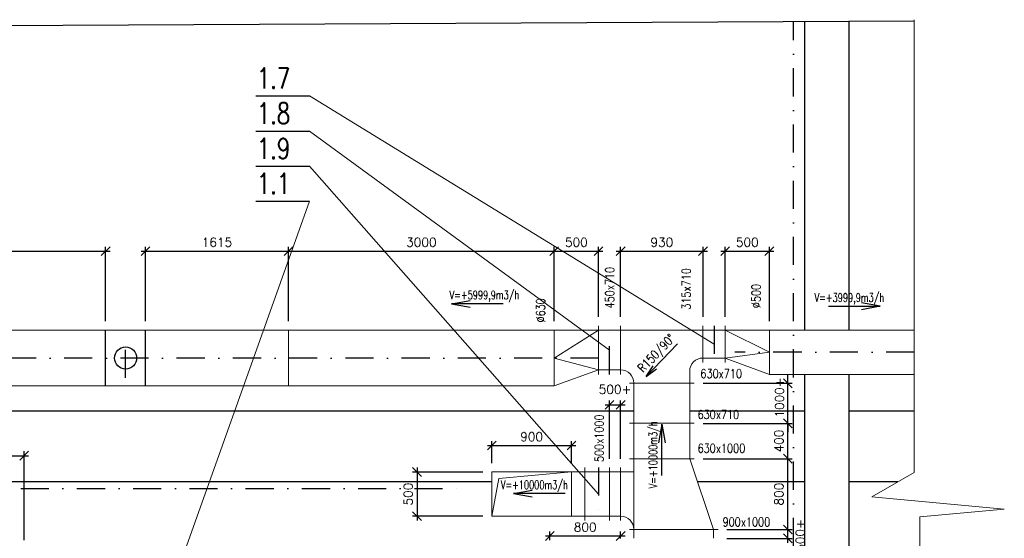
# Model space of a CAD drawing. Header units: millimetres. Extents: x -746391 to 410178, y -169697 to 100555.
# Tile 74 of 179: x 79938 to 91056, y -23709 to -17847. Entities that reach past the tile are written whole.
import ezdxf
from ezdxf.enums import TextEntityAlignment as Align
from ezdxf.lldxf.tags import DXFTag

# ---------------------------------------------------------------- set-up
doc = ezdxf.new("R2010")
doc.units = ezdxf.units.MM
doc.linetypes.add('ČERCHOVANÁ', pattern=[25.4, 12.7, -6.35, 0, -6.35])
doc.layers.get('0').update_dxf_attribs({"color": 9})
doc.layers.get('Defpoints').update_dxf_attribs({"color": 9})
doc.layers.add('VZT-KOTY', color=2, linetype='Continuous', lineweight=25)
for name, color, linetype in [('VZT-KÓTY', 2, 'Continuous'), ('VZT-POZICE', 6, 'Continuous'), ('VZT-PŘÍOD-OSY', 1, 'ČERCHOVANÁ'), ('VZT-PŘÍVOD-NEVID', 120, 'ACAD_ISO02W100'), ('VZT-PŘÍVOD-TENKÉ', 4, 'Continuous'), ('VZT-PŘÍVOD-VÝKON', 2, 'Continuous'), ('VZT-PŘÍVOD-ZAŘÍZENÍ', 3, 'Continuous'), ('VZT-STAVBA', 7, 'Continuous'), ('VZT-ZAŘ', 3, 'Continuous')]:
    doc.layers.add(name, color=color, linetype=linetype)
doc.styles.add('RomanS', font='romans.shx')
tags = doc.linetypes.add('ACAD_ISO02W100', pattern=[15, 12, -3]).pattern_tags.tags
tags[6:7] = [DXFTag(74, 4), DXFTag(75, 0), DXFTag(340, '0'), DXFTag(46, 1.0), DXFTag(50, 0.0), DXFTag(44, 0.0), DXFTag(45, 0.0)]
tags[4:5] = [DXFTag(74, 4), DXFTag(75, 0), DXFTag(340, '0'), DXFTag(46, 1.0), DXFTag(50, 0.0), DXFTag(44, 0.0), DXFTag(45, 0.0)]
doc.dimstyles.new('VZT50', dxfattribs={"dimscale": 50, "dimtxt": 2, "dimasz": 2, "dimexe": 1, "dimexo": 2, "dimgap": 1, "dimtad": 1, "dimtoh": 1, "dimdec": 0, "dimzin": 0, "dimdsep": 46, "dimtxsty": 'RomanS', "dimblk1": 'OBLIQUE', "dimblk2": 'OBLIQUE', "dimsah": 1, "dimcen": 1, "dimdle": 1, "dimclrd": 256, "dimclre": 256, "dimclrt": 256, "dimadec": 0, "dimazin": 0, "dimtfac": 1, "dimtdec": 0, "dimtmove": 2, "dimatfit": 3, "dimldrblk": 'OBLIQUE', "dimfxl": 1, "dimtolj": 1, "dimtzin": 0, "dimarcsym": 0})

# ---------------------------------------------------------------- blocks, each defined once
blk = doc.blocks.new('_Oblique')
at = {"color": 0, "linetype": 'ByBlock', "lineweight": -2}
blk.add_line((-0.5, -0.5), (0.5, 0.5), dxfattribs=at)
blk = doc.blocks.new('*D1697')
at = {"layer": 'Defpoints', "color": 0, "linetype": 'Continuous', "lineweight": 18, "ltscale": 0.5, "transparency": 16777216}
for p in [(79989, -22775), (79189, -23809), (79989, -23829)]:
    blk.add_point(p, dxfattribs=at)
at = {"layer": 'VZT-KÓTY', "linetype": 'Continuous', "lineweight": -2, "ltscale": 0.5, "transparency": 16777216}
for p, q in [((79139, -22775), (80039, -22775)), ((79189, -23709), (79189, -22725)), ((79989, -23729), (79989, -22725))]:
    blk.add_line(p, q, dxfattribs=at)
at = {"layer": 'VZT-KÓTY', "linetype": 'Continuous', "lineweight": -2, "ltscale": 0.5, "transparency": 16777216, "xscale": 100, "yscale": 100, "zscale": 100, "rotation": 180}
blk.add_blockref('_Oblique', (79189, -22775), dxfattribs=at)
at = {"layer": 'VZT-KÓTY', "linetype": 'Continuous', "lineweight": -2, "ltscale": 0.5, "transparency": 16777216, "xscale": 100, "yscale": 100, "zscale": 100}
blk.add_blockref('_Oblique', (79989, -22775), dxfattribs=at)
at = {"layer": 'VZT-KÓTY', "linetype": 'Continuous', "lineweight": 18, "ltscale": 0.5, "transparency": 16777216, "insert": (79589, -22675), "char_height": 100, "attachment_point": 5, "style": 'RomanS'}
blk.add_mtext('\\A1;800', dxfattribs=at)
blk = doc.blocks.new('*D1702')
at = {"layer": 'Defpoints', "color": 0, "linetype": 'Continuous', "lineweight": 18, "ltscale": 0.5, "transparency": 16777216}
for p in [(86724, -23682), (85924, -23829), (86724, -23809)]:
    blk.add_point(p, dxfattribs=at)
at = {"layer": 'VZT-KÓTY', "linetype": 'Continuous', "lineweight": -2, "ltscale": 0.5, "transparency": 16777216}
for p, q in [((85924, -23729), (85924, -23632)), ((86724, -23709), (86724, -23632)), ((85874, -23682), (86774, -23682))]:
    blk.add_line(p, q, dxfattribs=at)
at = {"layer": 'VZT-KÓTY', "linetype": 'Continuous', "lineweight": -2, "ltscale": 0.5, "transparency": 16777216, "xscale": 100, "yscale": 100, "zscale": 100, "rotation": 180}
blk.add_blockref('_Oblique', (85924, -23682), dxfattribs=at)
at = {"layer": 'VZT-KÓTY', "linetype": 'Continuous', "lineweight": -2, "ltscale": 0.5, "transparency": 16777216, "xscale": 100, "yscale": 100, "zscale": 100}
blk.add_blockref('_Oblique', (86724, -23682), dxfattribs=at)
at = {"layer": 'VZT-KÓTY', "linetype": 'Continuous', "lineweight": 18, "ltscale": 0.5, "transparency": 16777216, "insert": (86324, -23582), "char_height": 100, "attachment_point": 5, "style": 'RomanS'}
blk.add_mtext('\\A1;800', dxfattribs=at)
blk = doc.blocks.new('*D1703')
at = {"layer": 'Defpoints', "color": 0, "linetype": 'Continuous', "lineweight": 18, "ltscale": 0.5, "transparency": 16777216}
for p in [(80909, -20463), (77909, -21356), (80909, -21356)]:
    blk.add_point(p, dxfattribs=at)
at = {"layer": 'VZT-KÓTY', "linetype": 'Continuous', "lineweight": -2, "ltscale": 0.5, "transparency": 16777216}
for p, q in [((77909, -21256), (77909, -20413)), ((80909, -21256), (80909, -20413)), ((77859, -20463), (80959, -20463))]:
    blk.add_line(p, q, dxfattribs=at)
at = {"layer": 'VZT-KÓTY', "linetype": 'Continuous', "lineweight": -2, "ltscale": 0.5, "transparency": 16777216, "xscale": 100, "yscale": 100, "zscale": 100, "rotation": 180}
blk.add_blockref('_Oblique', (77909, -20463), dxfattribs=at)
at = {"layer": 'VZT-KÓTY', "linetype": 'Continuous', "lineweight": -2, "ltscale": 0.5, "transparency": 16777216, "xscale": 100, "yscale": 100, "zscale": 100}
blk.add_blockref('_Oblique', (80909, -20463), dxfattribs=at)
at = {"layer": 'VZT-KÓTY', "linetype": 'Continuous', "lineweight": 18, "ltscale": 0.5, "transparency": 16777216, "insert": (79409, -20363), "char_height": 100, "attachment_point": 5, "style": 'RomanS'}
blk.add_mtext('\\A1;3000', dxfattribs=at)
blk = doc.blocks.new('*D1704')
at = {"layer": 'Defpoints', "color": 0, "linetype": 'Continuous', "lineweight": 18, "ltscale": 0.5, "transparency": 16777216}
for p in [(82974, -20463), (81359, -21356), (82974, -21356)]:
    blk.add_point(p, dxfattribs=at)
at = {"layer": 'VZT-KÓTY', "linetype": 'Continuous', "lineweight": -2, "ltscale": 0.5, "transparency": 16777216}
for p, q in [((81359, -21256), (81359, -20413)), ((82974, -21256), (82974, -20413)), ((81309, -20463), (83024, -20463))]:
    blk.add_line(p, q, dxfattribs=at)
at = {"layer": 'VZT-KÓTY', "linetype": 'Continuous', "lineweight": -2, "ltscale": 0.5, "transparency": 16777216, "xscale": 100, "yscale": 100, "zscale": 100, "rotation": 180}
blk.add_blockref('_Oblique', (81359, -20463), dxfattribs=at)
at = {"layer": 'VZT-KÓTY', "linetype": 'Continuous', "lineweight": -2, "ltscale": 0.5, "transparency": 16777216, "xscale": 100, "yscale": 100, "zscale": 100}
blk.add_blockref('_Oblique', (82974, -20463), dxfattribs=at)
at = {"layer": 'VZT-KÓTY', "linetype": 'Continuous', "lineweight": 18, "ltscale": 0.5, "transparency": 16777216, "insert": (82166, -20363), "char_height": 100, "attachment_point": 5, "style": 'RomanS'}
blk.add_mtext('\\A1;1615', dxfattribs=at)
blk = doc.blocks.new('*D1705')
at = {"layer": 'Defpoints', "color": 0, "linetype": 'Continuous', "lineweight": 18, "ltscale": 0.5, "transparency": 16777216}
for p in [(85974, -20463), (82974, -21356), (85974, -21356)]:
    blk.add_point(p, dxfattribs=at)
at = {"layer": 'VZT-KÓTY', "linetype": 'Continuous', "lineweight": -2, "ltscale": 0.5, "transparency": 16777216}
for p, q in [((82974, -21256), (82974, -20413)), ((85974, -21256), (85974, -20413)), ((82924, -20463), (86024, -20463))]:
    blk.add_line(p, q, dxfattribs=at)
at = {"layer": 'VZT-KÓTY', "linetype": 'Continuous', "lineweight": -2, "ltscale": 0.5, "transparency": 16777216, "xscale": 100, "yscale": 100, "zscale": 100, "rotation": 180}
blk.add_blockref('_Oblique', (82974, -20463), dxfattribs=at)
at = {"layer": 'VZT-KÓTY', "linetype": 'Continuous', "lineweight": -2, "ltscale": 0.5, "transparency": 16777216, "xscale": 100, "yscale": 100, "zscale": 100}
blk.add_blockref('_Oblique', (85974, -20463), dxfattribs=at)
at = {"layer": 'VZT-KÓTY', "linetype": 'Continuous', "lineweight": 18, "ltscale": 0.5, "transparency": 16777216, "insert": (84474, -20363), "char_height": 100, "attachment_point": 5, "style": 'RomanS'}
blk.add_mtext('\\A1;3000', dxfattribs=at)
blk = doc.blocks.new('*D1706')
at = {"layer": 'Defpoints', "color": 0, "linetype": 'Continuous', "lineweight": 18, "ltscale": 0.5, "transparency": 16777216}
for p in [(86474, -20463), (86474, -21306), (85974, -21356)]:
    blk.add_point(p, dxfattribs=at)
at = {"layer": 'VZT-KÓTY', "linetype": 'Continuous', "lineweight": -2, "ltscale": 0.5, "transparency": 16777216}
for p, q in [((85974, -21256), (85974, -20413)), ((86474, -21206), (86474, -20413)), ((85924, -20463), (86524, -20463))]:
    blk.add_line(p, q, dxfattribs=at)
at = {"layer": 'VZT-KÓTY', "linetype": 'Continuous', "lineweight": -2, "ltscale": 0.5, "transparency": 16777216, "xscale": 100, "yscale": 100, "zscale": 100, "rotation": 180}
blk.add_blockref('_Oblique', (85974, -20463), dxfattribs=at)
at = {"layer": 'VZT-KÓTY', "linetype": 'Continuous', "lineweight": -2, "ltscale": 0.5, "transparency": 16777216, "xscale": 100, "yscale": 100, "zscale": 100}
blk.add_blockref('_Oblique', (86474, -20463), dxfattribs=at)
at = {"layer": 'VZT-KÓTY', "linetype": 'Continuous', "lineweight": 18, "ltscale": 0.5, "transparency": 16777216, "insert": (86224, -20363), "char_height": 100, "attachment_point": 5, "style": 'RomanS'}
blk.add_mtext('\\A1;500', dxfattribs=at)
blk = doc.blocks.new('*D1707')
at = {"layer": 'Defpoints', "color": 0, "linetype": 'Continuous', "lineweight": 18, "ltscale": 0.5, "transparency": 16777216}
for p in [(87654, -20463), (86724, -21306), (87654, -21306)]:
    blk.add_point(p, dxfattribs=at)
at = {"layer": 'VZT-KÓTY', "linetype": 'Continuous', "lineweight": -2, "ltscale": 0.5, "transparency": 16777216}
for p, q in [((86724, -21206), (86724, -20413)), ((87654, -21206), (87654, -20413)), ((86674, -20463), (87704, -20463))]:
    blk.add_line(p, q, dxfattribs=at)
at = {"layer": 'VZT-KÓTY', "linetype": 'Continuous', "lineweight": -2, "ltscale": 0.5, "transparency": 16777216, "xscale": 100, "yscale": 100, "zscale": 100, "rotation": 180}
blk.add_blockref('_Oblique', (86724, -20463), dxfattribs=at)
at = {"layer": 'VZT-KÓTY', "linetype": 'Continuous', "lineweight": -2, "ltscale": 0.5, "transparency": 16777216, "xscale": 100, "yscale": 100, "zscale": 100}
blk.add_blockref('_Oblique', (87654, -20463), dxfattribs=at)
at = {"layer": 'VZT-KÓTY', "linetype": 'Continuous', "lineweight": 18, "ltscale": 0.5, "transparency": 16777216, "insert": (87189, -20363), "char_height": 100, "attachment_point": 5, "style": 'RomanS'}
blk.add_mtext('\\A1;930', dxfattribs=at)
blk = doc.blocks.new('*D1708')
at = {"layer": 'Defpoints', "color": 0, "linetype": 'Continuous', "lineweight": 18, "ltscale": 0.5, "transparency": 16777216}
for p in [(88404, -20463), (87904, -21306), (88404, -21356)]:
    blk.add_point(p, dxfattribs=at)
at = {"layer": 'VZT-KÓTY', "linetype": 'Continuous', "lineweight": -2, "ltscale": 0.5, "transparency": 16777216}
for p, q in [((87904, -21206), (87904, -20413)), ((88404, -21256), (88404, -20413)), ((87854, -20463), (88454, -20463))]:
    blk.add_line(p, q, dxfattribs=at)
at = {"layer": 'VZT-KÓTY', "linetype": 'Continuous', "lineweight": -2, "ltscale": 0.5, "transparency": 16777216, "xscale": 100, "yscale": 100, "zscale": 100, "rotation": 180}
blk.add_blockref('_Oblique', (87904, -20463), dxfattribs=at)
at = {"layer": 'VZT-KÓTY', "linetype": 'Continuous', "lineweight": -2, "ltscale": 0.5, "transparency": 16777216, "xscale": 100, "yscale": 100, "zscale": 100}
blk.add_blockref('_Oblique', (88404, -20463), dxfattribs=at)
at = {"layer": 'VZT-KÓTY', "linetype": 'Continuous', "lineweight": 18, "ltscale": 0.5, "transparency": 16777216, "insert": (88154, -20363), "char_height": 100, "attachment_point": 5, "style": 'RomanS'}
blk.add_mtext('\\A1;500', dxfattribs=at)
blk = doc.blocks.new('*D1975')
at = {"layer": 'Defpoints', "color": 0, "linetype": 'Continuous', "lineweight": 18, "ltscale": 0.5, "transparency": 16777216}
for p in [(87824, -23609), (88612, -23609), (87824, -23709)]:
    blk.add_point(p, dxfattribs=at)
at = {"layer": 'VZT-KOTY', "linetype": 'Continuous', "lineweight": -2, "ltscale": 0.5, "transparency": 16777216}
for p, q in [((88612, -23759), (88612, -23559)), ((87924, -23609), (88662, -23609)), ((87924, -23709), (88662, -23709))]:
    blk.add_line(p, q, dxfattribs=at)
at = {"layer": 'VZT-KOTY', "linetype": 'Continuous', "lineweight": -2, "ltscale": 0.5, "transparency": 16777216, "xscale": 100, "yscale": 100, "zscale": 100}
for p, rotation in [((88612, -23609), 90), ((88612, -23709), 270)]:
    blk.add_blockref('_Oblique', p, dxfattribs=dict(at, rotation=rotation))
at = {"layer": 'VZT-KOTY', "linetype": 'Continuous', "lineweight": 18, "ltscale": 0.5, "transparency": 16777216, "insert": (88752, -23676), "char_height": 100, "attachment_point": 5, "rotation": 90, "style": 'RomanS'}
blk.add_mtext('\\A1;500+', dxfattribs=at)
blk = doc.blocks.new('*D1976')
at = {"layer": 'Defpoints', "color": 0, "linetype": 'Continuous', "lineweight": 18, "ltscale": 0.5, "transparency": 16777216}
for p in [(87554, -22809), (88612, -22809), (87824, -23609)]:
    blk.add_point(p, dxfattribs=at)
at = {"layer": 'VZT-KOTY', "linetype": 'Continuous', "lineweight": -2, "ltscale": 0.5, "transparency": 16777216}
for p, q in [((88612, -23659), (88612, -22759)), ((87654, -22809), (88662, -22809)), ((87924, -23609), (88662, -23609))]:
    blk.add_line(p, q, dxfattribs=at)
at = {"layer": 'VZT-KOTY', "linetype": 'Continuous', "lineweight": -2, "ltscale": 0.5, "transparency": 16777216, "xscale": 100, "yscale": 100, "zscale": 100}
for p, rotation in [((88612, -22809), 90), ((88612, -23609), 270)]:
    blk.add_blockref('_Oblique', p, dxfattribs=dict(at, rotation=rotation))
at = {"layer": 'VZT-KOTY', "linetype": 'Continuous', "lineweight": 18, "ltscale": 0.5, "transparency": 16777216, "insert": (88512, -23209), "char_height": 100, "attachment_point": 5, "rotation": 90, "style": 'RomanS'}
blk.add_mtext('\\A1;800', dxfattribs=at)
blk = doc.blocks.new('*D1977')
at = {"layer": 'Defpoints', "color": 0, "linetype": 'Continuous', "lineweight": 18, "ltscale": 0.5, "transparency": 16777216}
for p in [(87554, -22409), (88612, -22409), (87554, -22809)]:
    blk.add_point(p, dxfattribs=at)
at = {"layer": 'VZT-KOTY', "linetype": 'Continuous', "lineweight": -2, "ltscale": 0.5, "transparency": 16777216}
for p, q in [((87654, -22409), (88662, -22409)), ((88612, -22859), (88612, -22359)), ((87654, -22809), (88662, -22809))]:
    blk.add_line(p, q, dxfattribs=at)
at = {"layer": 'VZT-KOTY', "linetype": 'Continuous', "lineweight": -2, "ltscale": 0.5, "transparency": 16777216, "xscale": 100, "yscale": 100, "zscale": 100}
for p, rotation in [((88612, -22409), 90), ((88612, -22809), 270)]:
    blk.add_blockref('_Oblique', p, dxfattribs=dict(at, rotation=rotation))
at = {"layer": 'VZT-KOTY', "linetype": 'Continuous', "lineweight": 18, "ltscale": 0.5, "transparency": 16777216, "insert": (88512, -22609), "char_height": 100, "attachment_point": 5, "rotation": 90, "style": 'RomanS'}
blk.add_mtext('\\A1;400', dxfattribs=at)
blk = doc.blocks.new('*D1978')
at = {"layer": 'Defpoints', "color": 0, "linetype": 'Continuous', "lineweight": 18, "ltscale": 0.5, "transparency": 16777216}
for p in [(87554, -21956), (88612, -21956), (87554, -22409)]:
    blk.add_point(p, dxfattribs=at)
at = {"layer": 'VZT-KOTY', "linetype": 'Continuous', "lineweight": -2, "ltscale": 0.5, "transparency": 16777216}
for p, q in [((88612, -21956), (88612, -21856)), ((87654, -21956), (88662, -21956)), ((88612, -22409), (88612, -21956)), ((87654, -22409), (88662, -22409)), ((88612, -22409), (88612, -22509))]:
    blk.add_line(p, q, dxfattribs=at)
at = {"layer": 'VZT-KOTY', "linetype": 'Continuous', "lineweight": -2, "ltscale": 0.5, "transparency": 16777216, "xscale": 100, "yscale": 100, "zscale": 100}
for p, rotation in [((88612, -21956), 270), ((88612, -22409), 90)]:
    blk.add_blockref('_Oblique', p, dxfattribs=dict(at, rotation=rotation))
at = {"layer": 'VZT-KOTY', "linetype": 'Continuous', "lineweight": 18, "ltscale": 0.5, "transparency": 16777216, "insert": (88518, -22117), "char_height": 100, "attachment_point": 5, "rotation": 90, "style": 'RomanS'}
blk.add_mtext('\\A1;1000+', dxfattribs=at)
blk = doc.blocks.new('*D1979')
at = {"layer": 'Defpoints', "color": 0, "linetype": 'Continuous', "lineweight": 18, "ltscale": 0.5, "transparency": 16777216}
for p in [(85269, -22959), (84425, -23459), (85269, -23459)]:
    blk.add_point(p, dxfattribs=at)
at = {"layer": 'VZT-KOTY', "linetype": 'Continuous', "lineweight": -2, "ltscale": 0.5, "transparency": 16777216}
for p, q in [((85169, -22959), (84375, -22959)), ((84425, -22909), (84425, -23509)), ((85169, -23459), (84375, -23459))]:
    blk.add_line(p, q, dxfattribs=at)
at = {"layer": 'VZT-KOTY', "linetype": 'Continuous', "lineweight": -2, "ltscale": 0.5, "transparency": 16777216, "xscale": 100, "yscale": 100, "zscale": 100}
for p, rotation in [((84425, -22959), 90), ((84425, -23459), 270)]:
    blk.add_blockref('_Oblique', p, dxfattribs=dict(at, rotation=rotation))
at = {"layer": 'VZT-KOTY', "linetype": 'Continuous', "lineweight": 18, "ltscale": 0.5, "transparency": 16777216, "insert": (84325, -23209), "char_height": 100, "attachment_point": 5, "rotation": 90, "style": 'RomanS'}
blk.add_mtext('\\A1;500', dxfattribs=at)
blk = doc.blocks.new('*D1980')
at = {"layer": 'Defpoints', "color": 0, "linetype": 'Continuous', "lineweight": 18, "ltscale": 0.5, "transparency": 16777216}
for p in [(86169, -22660), (85269, -22959), (86169, -22959)]:
    blk.add_point(p, dxfattribs=at)
at = {"layer": 'VZT-KOTY', "linetype": 'Continuous', "lineweight": -2, "ltscale": 0.5, "transparency": 16777216}
for p, q in [((85219, -22660), (86219, -22660)), ((85269, -22859), (85269, -22610)), ((86169, -22859), (86169, -22610))]:
    blk.add_line(p, q, dxfattribs=at)
at = {"layer": 'VZT-KOTY', "linetype": 'Continuous', "lineweight": -2, "ltscale": 0.5, "transparency": 16777216, "xscale": 100, "yscale": 100, "zscale": 100, "rotation": 180}
blk.add_blockref('_Oblique', (85269, -22660), dxfattribs=at)
at = {"layer": 'VZT-KOTY', "linetype": 'Continuous', "lineweight": -2, "ltscale": 0.5, "transparency": 16777216, "xscale": 100, "yscale": 100, "zscale": 100}
blk.add_blockref('_Oblique', (86169, -22660), dxfattribs=at)
at = {"layer": 'VZT-KOTY', "linetype": 'Continuous', "lineweight": 18, "ltscale": 0.5, "transparency": 16777216, "insert": (85719, -22560), "char_height": 100, "attachment_point": 5, "style": 'RomanS'}
blk.add_mtext('\\A1;900', dxfattribs=at)
blk = doc.blocks.new('*D1981')
at = {"layer": 'Defpoints', "color": 0, "linetype": 'Continuous', "lineweight": 18, "ltscale": 0.5, "transparency": 16777216}
for p in [(86724, -22200), (86599, -22909), (86724, -22909)]:
    blk.add_point(p, dxfattribs=at)
at = {"layer": 'VZT-KOTY', "linetype": 'Continuous', "lineweight": -2, "ltscale": 0.5, "transparency": 16777216}
for p, q in [((86549, -22200), (86774, -22200)), ((86599, -22809), (86599, -22150)), ((86724, -22809), (86724, -22150))]:
    blk.add_line(p, q, dxfattribs=at)
at = {"layer": 'VZT-KOTY', "linetype": 'Continuous', "lineweight": -2, "ltscale": 0.5, "transparency": 16777216, "xscale": 100, "yscale": 100, "zscale": 100, "rotation": 180}
blk.add_blockref('_Oblique', (86599, -22200), dxfattribs=at)
at = {"layer": 'VZT-KOTY', "linetype": 'Continuous', "lineweight": -2, "ltscale": 0.5, "transparency": 16777216, "xscale": 100, "yscale": 100, "zscale": 100}
blk.add_blockref('_Oblique', (86724, -22200), dxfattribs=at)
at = {"layer": 'VZT-KOTY', "linetype": 'Continuous', "lineweight": 18, "ltscale": 0.5, "transparency": 16777216, "insert": (86661, -22025), "char_height": 100, "attachment_point": 5, "style": 'RomanS'}
blk.add_mtext('\\A1;500+', dxfattribs=at)

msp = doc.modelspace()

# ---------------------------------------------------------------- linework, layer by layer
at = {"layer": 'VZT-KOTY', "linetype": 'Continuous', "lineweight": 18, "ltscale": 0.5}
for p, q in [((90038.7, -22963.1), (90038.7, -17846.7)), ((83209.8, -18708.2), (87778.7, -21513.1)), ((83209.8, -19105.1), (86598.7, -21580.6)), ((83209.8, -19502), (86473.7, -23208.6)), ((83209.8, -19898.9), (81528.7, -24614.9)), ((89558.7, -23240.6), (90038.7, -22963.1)), ((91056.2, -23378.1), (89558.7, -23240.6)), ((90101.2, -23465.6), (91056.2, -23378.1)), ((90101.2, -30130.6), (90101.2, -23465.6))]:
    msp.add_line(p, q, dxfattribs=at)
at = {"layer": 'VZT-PŘÍOD-OSY', "ltscale": 25}
for p, q in [((86598.7, -21855.6), (86598.7, -21305.6)), ((87778.7, -21305.6), (87778.7, -21720.6)), ((81133.8, -21895.6), (81133.8, -21445.6)), ((86473.7, -21670.6), (74441.6, -21670.6)), ((88764.4, -21605.6), (88014.4, -21605.6)), ((90038.7, -21605.6), (88764.4, -21605.6)), ((86473.7, -22908.6), (86473.7, -23508.6)), ((76138.7, -23143.6), (84963.7, -23143.6))]:
    msp.add_line(p, q, dxfattribs=at)
msp.add_lwpolyline([(88675.1, -31415.6), (88675.1, -17869.9)], dxfattribs=at)
at = {"layer": 'VZT-PŘÍVOD-NEVID', "ltscale": 25}
msp.add_circle((81133.8, -21670.6), 125, dxfattribs=at)
at = {"layer": 'VZT-PŘÍVOD-TENKÉ', "linetype": 'Continuous', "lineweight": 18, "ltscale": 0.5}
for p, q in [((85973.7, -21670.6), (86473.7, -21355.6)), ((87903.7, -21355.6), (88403.7, -21605.6)), ((86473.7, -21805.6), (85973.7, -21670.6)), ((88403.7, -21605.6), (87903.7, -21670.6))]:
    msp.add_line(p, q, dxfattribs=at)
at = {"layer": 'VZT-PŘÍVOD-VÝKON'}
for p, q in [((84814.3, -21057.5), (85025.4, -21019.1)), ((85396.9, -21057.5), (84814.3, -21057.5)), ((84814.3, -21057.5), (85025.4, -21095.9)), ((89072.7, -21086.5), (89655.3, -21086.5)), ((89655.3, -21086.5), (89444.2, -21048.1)), ((89655.3, -21086.5), (89444.2, -21124.9)), ((87366.1, -21510.5), (87011.4, -21877.9)), ((87011.4, -21877.9), (87090.7, -21758.8)), ((87011.4, -21877.9), (87127.6, -21794.4)), ((87188.7, -22417.3), (87150.3, -22628.4)), ((87188.7, -22999.9), (87188.7, -22417.3)), ((87188.7, -22417.3), (87227.1, -22628.4)), ((85514.7, -23203.1), (85725.7, -23164.7)), ((85514.7, -23203.1), (85725.7, -23241.5)), ((86097.3, -23203.1), (85514.7, -23203.1))]:
    msp.add_line(p, q, dxfattribs=at)
at = {"layer": 'VZT-PŘÍVOD-ZAŘÍZENÍ', "linetype": 'Continuous', "lineweight": 18, "ltscale": 0.5}
for p, q in [((86473.7, -21855.6), (86473.7, -21305.6)), ((86723.7, -21305.6), (86723.7, -21855.6)), ((87653.7, -21305.6), (87653.7, -21720.6)), ((87903.7, -21305.6), (87903.7, -21720.6)), ((74441.6, -21355.6), (90038.7, -21355.6)), ((82973.7, -21985.6), (82973.7, -21355.6)), ((85973.7, -21985.6), (85973.7, -21355.6)), ((88403.7, -21355.6), (88403.7, -21855.6)), ((87653.7, -21670.6), (87903.7, -21670.6)), ((87903.7, -21670.6), (88403.7, -21855.6)), ((86473.7, -21805.6), (85973.7, -21985.6)), ((86473.7, -21805.6), (86723.7, -21805.6)), ((87503.7, -21820.6), (87503.7, -22808.6)), ((88403.7, -21855.6), (90038.7, -21855.6)), ((74441.6, -21985.6), (85973.7, -21985.6)), ((86823.7, -21955.6), (87553.7, -21955.6)), ((86873.7, -21955.6), (86873.7, -23608.6)), ((86823.7, -22408.6), (87553.7, -22408.6)), ((86823.7, -22808.6), (87553.7, -22808.6)), ((87773.7, -23608.6), (87503.7, -22808.6)), ((85268.7, -22958.6), (85268.7, -23458.6)), ((85268.7, -22958.6), (86873.7, -22958.6)), ((85347.1, -23031.3), (86168.7, -22958.6)), ((86168.7, -22958.6), (86168.7, -23458.6)), ((86318.7, -22908.6), (86318.7, -23508.6)), ((86598.7, -22908.6), (86598.7, -23508.6)), ((86723.7, -22908.6), (86723.7, -23508.6)), ((85268.7, -23458.6), (85347.1, -23031.3)), ((85268.7, -23458.6), (86723.7, -23458.6)), ((86823.7, -23608.6), (87823.7, -23608.6)), ((86873.7, -23608.6), (86873.7, -23708.6)), ((87773.7, -23608.6), (87773.7, -23708.6))]:
    msp.add_line(p, q, dxfattribs=at)
at = {"layer": 'VZT-PŘÍVOD-ZAŘÍZENÍ'}
for p, q in [((80908.8, -21985.6), (80908.8, -21355.6)), ((81358.8, -21985.6), (81358.8, -21355.6))]:
    msp.add_line(p, q, dxfattribs=at)
at = {"layer": 'VZT-PŘÍVOD-ZAŘÍZENÍ', "linetype": 'Continuous', "lineweight": 18, "ltscale": 0.5}
for centre, start, end in [((87653.7, -21820.6), 90, 180), ((86723.7, -21955.6), 0, 90), ((86723.7, -23608.6), 0, 90)]:
    msp.add_arc(centre, 150, start, end, dxfattribs=at)
at = {"layer": 'VZT-STAVBA'}
for p, q in [((90038.7, -17862.7), (74441.6, -17944.7)), ((88803.8, -21355.6), (88803.8, -17869.2)), ((89303.8, -21355.6), (89303.8, -17866.6)), ((88803.8, -30096.7), (88803.8, -21855.6)), ((89303.8, -30094.1), (89303.8, -21855.6)), ((86873.7, -22270.6), (77303.8, -22270.6)), ((88803.8, -22270.6), (87503.7, -22270.6)), ((90038.7, -22270.6), (89303.8, -22270.6)), ((85268.7, -23070.6), (77303.8, -23070.6)), ((88803.8, -23070.6), (87592.2, -23070.6)), ((89852.8, -23070.6), (89303.8, -23070.6))]:
    msp.add_line(p, q, dxfattribs=at)
at = {"layer": 'VZT-ZAŘ'}
for p, q in [((82606.4, -18708.2), (83209.8, -18708.2)), ((82606.4, -19105.1), (83209.8, -19105.1)), ((82606.4, -19502), (83209.8, -19502)), ((82606.4, -19898.9), (83209.8, -19898.9))]:
    msp.add_line(p, q, dxfattribs=at)

# ---------------------------------------------------------------- texts
at = {"layer": 'VZT-KÓTY', "style": 'RomanS', "width": 0.8}
for s, p in [('450x710', (86650.9, -21110.4)), ('315x710', (87514.5, -21124.6)), ('%%C500', (88303.2, -21107.6)), ('%%C630', (85870.3, -21269.3)), ('500x1000', (86530.8, -22847))]:
    msp.add_text(s, height=100, rotation=90, dxfattribs=at).set_placement(p)
for s, p in [('630x710', (87625.1, -21897.1)), ('630x710', (87592.7, -22358.5)), ('630x1000', (87592.7, -22740.9)), ('900x1000', (87874.8, -23573.9))]:
    msp.add_text(s, height=100, dxfattribs=at).set_placement(p)
at = {"layer": 'VZT-POZICE', "linetype": 'Continuous', "style": 'RomanS', "width": 0.75}
for s, p in [('1.7', (82616.4, -18625.9)), ('1.8', (82616.4, -19022.8)), ('1.9', (82616.4, -19419.7)), ('1.1', (82616.4, -19816.6))]:
    msp.add_text(s, height=235.12, rotation=0, dxfattribs=at).set_placement(p)
at = {"layer": 'VZT-PŘÍVOD-VÝKON', "style": 'RomanS', "width": 0.7}
for s, p in [('V=+5999,9m3/h', (85186.6, -21035.8)), ('V=+3999,9m3/h', (89307.6, -21064.8)), ('V=+10000m3/h', (85749.5, -23181.4))]:
    msp.add_text(s, height=96.688, dxfattribs=at).set_placement(p, align=Align.BOTTOM_CENTER)
at = {"layer": 'VZT-PŘÍVOD-VÝKON', "style": 'RomanS', "width": 0.8}
msp.add_text('R150/90%%D', height=100, rotation=46.0124, dxfattribs=at).set_placement((86941.8, -21805.7), align=Align.MIDDLE_LEFT)
at = {"layer": 'VZT-PŘÍVOD-VÝKON', "style": 'RomanS', "width": 0.7}
msp.add_text('V=+10000m3/h', height=96.688, rotation=90, dxfattribs=at).set_placement((87167.1, -22765), align=Align.BOTTOM_CENTER)

# ---------------------------------------------------------------- dimensions: what is measured, and where the dimension line sits
at = {"layer": 'VZT-KOTY', "linetype": 'Continuous', "lineweight": 18, "ltscale": 0.5}
for base, p1, p2, text, picture, middle in [((88612.1, -21955.6), (87553.7, -22408.6), (87553.7, -21955.6), '1000+', '*D1978', (88518.2, -22117.5)), ((88612.1, -23608.6), (87823.7, -23708.6), (87823.7, -23608.6), '500+', '*D1975', (88752.2, -23676))]:
    dim = msp.add_linear_dim(base=base, p1=p1, p2=p2, angle=90, text=text, dimstyle='VZT50', dxfattribs=at)
    dim.commit()
    dim.dimension.update_dxf_attribs({"geometry": picture, "text_midpoint": middle, "dimtype": 160})
dim = msp.add_linear_dim(base=(86723.7, -22199.6), p1=(86598.7, -22908.6), p2=(86723.7, -22908.6), text='500+', dimstyle='VZT50', dxfattribs=at)
dim.commit()
dim.dimension.update_dxf_attribs({"geometry": '*D1981', "text_midpoint": (86661.2, -22024.6)})
for base, p1, p2, picture, middle in [((88612.1, -22408.6), (87553.7, -22808.6), (87553.7, -22408.6), '*D1977', (88512.1, -22608.6)), ((88612.1, -22808.6), (87823.7, -23608.6), (87553.7, -22808.6), '*D1976', (88512.1, -23208.6)), ((84425.4, -23458.6), (85268.7, -22958.6), (85268.7, -23458.6), '*D1979', (84325.4, -23208.6))]:
    dim = msp.add_linear_dim(base=base, p1=p1, p2=p2, angle=90, dimstyle='VZT50', dxfattribs=at)
    dim.commit()
    dim.dimension.update_dxf_attribs({"geometry": picture, "text_midpoint": middle})
dim = msp.add_linear_dim(base=(86168.7, -22659.7), p1=(85268.7, -22958.6), p2=(86168.7, -22958.6), dimstyle='VZT50', dxfattribs=at)
dim.commit()
dim.dimension.update_dxf_attribs({"geometry": '*D1980', "text_midpoint": (85718.7, -22559.7)})
at = {"layer": 'VZT-KÓTY', "linetype": 'Continuous', "lineweight": 18, "ltscale": 0.5}
for base, p1, p2, picture, middle in [((80908.8, -20463.1), (77908.8, -21355.6), (80908.8, -21355.6), '*D1703', (79408.8, -20363.1)), ((82973.7, -20463.1), (81358.8, -21355.6), (82973.7, -21355.6), '*D1704', (82166.3, -20363.1)), ((85973.7, -20463.1), (82973.7, -21355.6), (85973.7, -21355.6), '*D1705', (84473.7, -20363.1)), ((86473.7, -20463.1), (85973.7, -21355.6), (86473.7, -21305.6), '*D1706', (86223.7, -20363.1)), ((87653.7, -20463.1), (86723.7, -21305.6), (87653.7, -21305.6), '*D1707', (87188.7, -20363.1)), ((88403.7, -20463.1), (87903.7, -21305.6), (88403.7, -21355.6), '*D1708', (88153.7, -20363.1)), ((79988.7, -22775.2), (79188.7, -23808.6), (79988.7, -23828.6), '*D1697', (79588.7, -22675.2)), ((86723.7, -23682.1), (85923.7, -23828.6), (86723.7, -23808.6), '*D1702', (86323.7, -23582.1))]:
    dim = msp.add_linear_dim(base=base, p1=p1, p2=p2, dimstyle='VZT50', dxfattribs=at)
    dim.commit()
    dim.dimension.update_dxf_attribs({"geometry": picture, "text_midpoint": middle})

doc.saveas('drawing.dxf')
